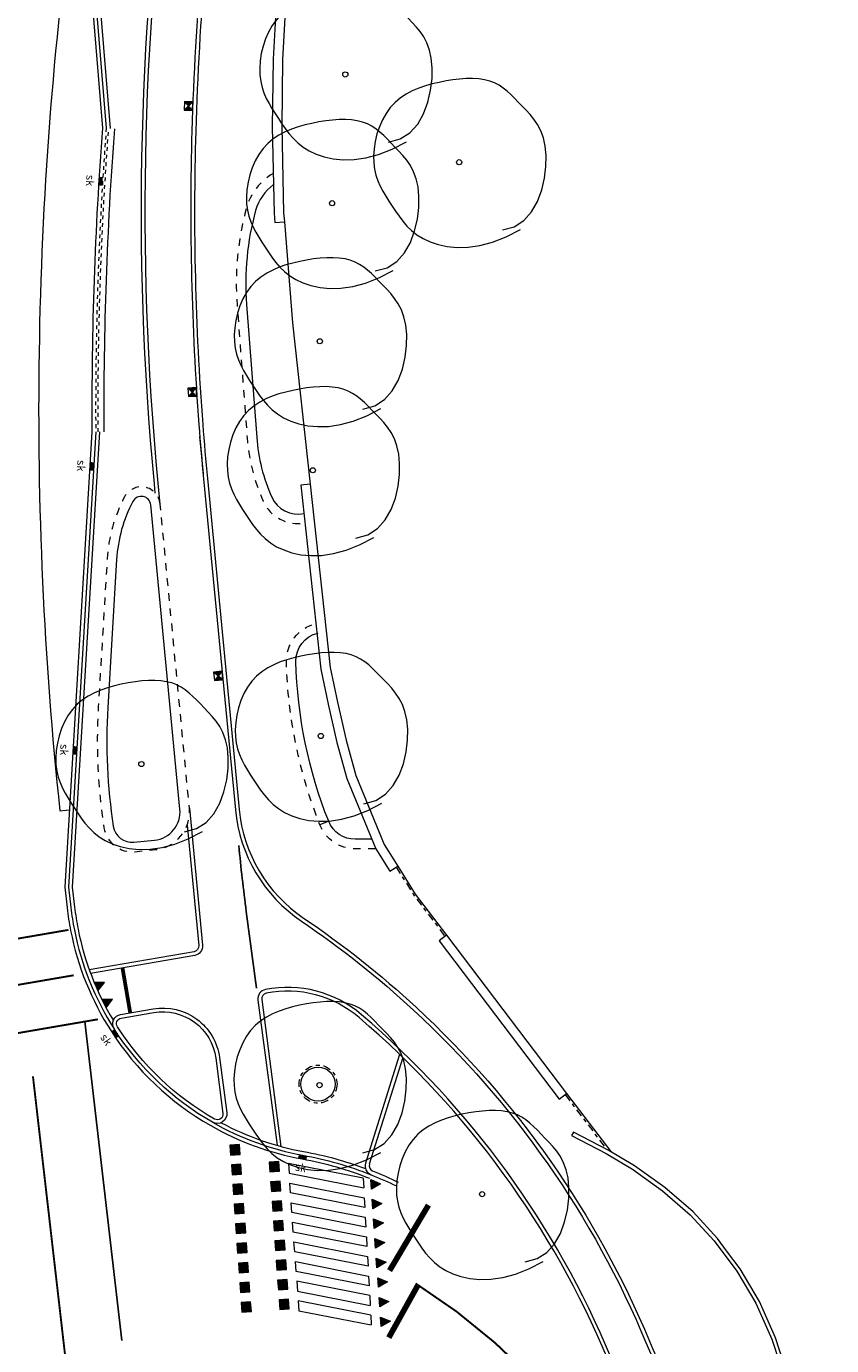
# Model space of a CAD drawing. Header units: metres. Extents: x 196678 to 197613, y 355400 to 356418.
# Tile 19 of 40: x 197054 to 197097, y 355583 to 355652. Entities that reach past the tile are written whole.
import ezdxf
from ezdxf.enums import TextEntityAlignment as Align

# ---------------------------------------------------------------- set-up
doc = ezdxf.new("R2010")
doc.units = ezdxf.units.M
for name, pattern in [('VH-BUSHALTEBAND-SO', [4, 2, -2]), ('VH-OPSLUITBAND-SO', [10, 4, -2, 2, -2]), ('VW-1-3_STREEP', [4, 1, -3]), ('VW-5050_STREEP', [1, 0.5, -0.5]), ('ZZ-HIDDEN-SO', [4, 2, -2])]:
    doc.linetypes.add(name, pattern=pattern)
for name, color, linetype, lineweight in [('B-WE-GR-BOOM-S', 252, 'Continuous', 18), ('B-WE-VW-MARKERING_DWARS_DRIEHOEK_5050-S', 252, 'Continuous', 0), ('B-WE-VW-MARKERING_DWARS_OVERSTEEK_BLOKSTREEP50-S', 252, 'Continuous', 0), ('B-WE-VW-MARKERING_DWARS_OVERSTEEK_ZEBRAPAD-G', 252, 'Continuous', 18), ('B-WE-VW-MARKERING_DWARS_STOPSTREEP_030-G', 252, 'Continuous', 18), ('B-WE-VW-MARKERING_LANGS_STREEP_DOORGETROKKEN_010-G', 252, 'Continuous', 18), ('N-WE-GR-BOOM-S', 7, 'Continuous', 18), ('N-WE-RI-GWA_KOLK_STRAATKOLK-450X300-S', 5, 'Continuous', 18), ('N-WE-RI-HWA_KOLK_STRAATKOLK-450X350-S', 5, 'Continuous', 18), ('N-WE-VH-KANTOPSLUITING_ACHTERKANTBAND-G', 5, 'Continuous', 18), ('N-WE-VH-KANTOPSLUITING_OPSLUITBAND_200X250-G', 5, 'Continuous', 18), ('N-WE-VH-KANTOPSLUITING_TROTTOIRBAND_180X200-G', 5, 'Continuous', 18), ('N-WE-VW-MARKERING_DWARS_DRIEHOEK-S', 1, 'Continuous', 25), ('N-WE-VW-MARKERING_DWARS_OVERSTEEK_KANALISATIESTREEP50_010-G', 1, 'VW-5050_STREEP', 18), ('N-WE-VW-MARKERING_DWARS_STOPSTREEP_020-G', 1, 'Continuous', 18), ('N-WE-VW-MARKERING_LANGS_STREEP_13_010-G', 1, 'VW-1-3_STREEP', 18), ('N-WE-VW-MARKERING_LANGS_STREEP_13_030-G', 1, 'VW-1-3_STREEP', 18), ('N01-WE-VH-GOOT_TEGEL-G', 5, 'Continuous', 18), ('N01-WE-VH-KANTOPSLUITING_ACHTERKANTBAND-G', 5, 'Continuous', 18), ('N01-WE-VH-KANTOPSLUITING_BETONBAND_HOOG-G', 5, 'ZZ-HIDDEN-SO', 18), ('N01-WE-VH-KANTOPSLUITING_BETONBAND_LAAG-G', 5, 'ZZ-HIDDEN-SO', 18), ('N01-WE-VH-KANTOPSLUITING_BUSHALTEBAND-G', 5, 'VH-BUSHALTEBAND-SO', 18), ('N01-WE-VH-KANTOPSLUITING_GELEIDEBAND_50 200-G', 5, 'Continuous', 18), ('N01-WE-VH-KANTOPSLUITING_OPSLUITBAND_100X200-G', 5, 'VH-OPSLUITBAND-SO', 18), ('N01-WE-VH-KANTOPSLUITING_OPSLUITBAND_200X250-G', 5, 'Continuous', 18), ('N01-WE-VH-KANTOPSLUITING_TROTTOIRBAND_180X200-G', 5, 'Continuous', 18), ('N01-WE-VH-MATERIAALGRENS-G', 5, 'Continuous', 13), ('N01-WE-VW-MARKERING_DWARS_DRIEHOEK-G', 7, 'VW-HAAIETAND50_L', 25), ('N01-WE-VW-MARKERING_DWARS_DRIEHOEK_30-G', 7, 'VW-HAAIETAND30_L', 25), ('N02-WE-IE-KUNSTOBJECT-O', 5, 'Continuous', 13)]:
    doc.layers.add(name, color=color, linetype=linetype, lineweight=lineweight)
doc.styles.add('NLCS-ISO-M250-T18', font='NLCS-ISO.ttf', dxfattribs={"height": 0.45})
doc.linetypes.add('VW-HAAIETAND30_L', pattern='A,0,-0.3,[150,NLCS.SHX,S=0.6,R=0,X=-0.375,Y=-0.15],-0.3', length=0.6)
doc.linetypes.add('VW-HAAIETAND50_L', pattern='A,0,-0.5,[150,NLCS.SHX,S=1,R=0,X=-0.625,Y=-0.25],-0.5', length=1)

# ---------------------------------------------------------------- blocks, each defined once
blk = doc.blocks.new('SGR-BOOM_09')
blk.add_lwpolyline([(-2.711, 3.837), (-3.391, 3.615), (-3.939, 3.223), (-4.367, 2.697), (-4.684, 2.075), (-4.901, 1.394), (-5.029, 0.692), (-5.078, 0.004), (-5.057, -0.631), (-4.978, -1.184), (-4.849, -1.658), (-4.679, -2.064), (-4.477, -2.414), (-4.251, -2.716), (-4.01, -2.983), (-3.764, -3.225), (-3.519, -3.452), (-3.284, -3.674), (-3.056, -3.889), (-2.829, -4.093), (-2.6, -4.282), (-2.363, -4.453), (-2.114, -4.603), (-1.847, -4.727), (-1.559, -4.822), (-1.246, -4.884), (-0.91, -4.917), (-0.554, -4.921), (-0.182, -4.9), (0.202, -4.856), (0.595, -4.791), (0.994, -4.707), (1.395, -4.608), (1.794, -4.494), (2.188, -4.363), (2.571, -4.21), (2.939, -4.034), (3.289, -3.828), (3.615, -3.591), (3.913, -3.317), (4.179, -3.005), (4.41, -2.651), (4.604, -2.263), (4.761, -1.849), (4.881, -1.421), (4.964, -0.986), (5.01, -0.553), (5.019, -0.132), (4.99, 0.267), (4.925, 0.639), (4.826, 0.985), (4.699, 1.309), (4.548, 1.616), (4.377, 1.91), (4.191, 2.196), (3.994, 2.477), (3.79, 2.759), (3.583, 3.043), (3.366, 3.327), (3.134, 3.606), (2.878, 3.874), (2.592, 4.126), (2.268, 4.357), (1.9, 4.563), (1.48, 4.737), (1.004, 4.874), (0.471, 4.963), (-0.115, 4.99), (-0.752, 4.944), (-1.438, 4.81), (-2.17, 4.577), (-2.945, 4.231), (-3.76, 3.761)])
blk.add_circle((0, 0), 0.15)
blk = doc.blocks.new('A$C405c84ec')
at = {"layer": 'B-WE-VW-MARKERING_DWARS_DRIEHOEK_5050-S'}
blk.add_lwpolyline([(0, 0), (-0.045, 0.498), (0.476, 0.294), (0, 0)], close=True, dxfattribs=at)
blk.add_solid([(0, 0), (-0.045, 0.498), (0.476, 0.294)], dxfattribs=at)
blk = doc.blocks.new('SVW-MARKERING_STREEP_DRIEHOEK_050_050')
at = {"lineweight": 0}
h = blk.add_hatch(color=256, dxfattribs=at)
h.dxf.hatch_style = 1
h.paths.add_polyline_path([(0.25, -0.5), (0.5, 0), (0, 0)])
at = {"lineweight": 0, "flags": 128}
blk.add_lwpolyline([(0.25, -0.5), (0.5, 0), (0, 0)], close=True, dxfattribs=at)
blk = doc.blocks.new('*U161')
blk.add_solid([(0.225, 0), (-0.225, 0), (0.225, -0.2), (-0.225, -0.2)])
at = {"style": 'NLCS-ISO-M250-T18'}
blk.add_attdef('SK', text='', height=0.45, dxfattribs=at).set_placement((0, -1.01), align=Align.BOTTOM_CENTER)
blk = doc.blocks.new('SRI-KOLK_STRAAT_01-SO')
h = blk.add_hatch(color=256)
h.dxf.hatch_style = 1
h.paths.add_polyline_path([(0, 1.125), (-1.125, 2.25), (-1.125, 0)])
h.paths.add_polyline_path([(1.125, 2.25), (0, 1.125), (1.125, 0)])
for p, q in [((-1.125, 0), (1.125, 2.25)), ((1.125, 0), (-1.125, 2.25))]:
    blk.add_line(p, q)
blk.add_lwpolyline([(-1.125, 0), (1.125, 0), (1.125, 2.25), (-1.125, 2.25)], close=True)

msp = doc.modelspace()

# ---------------------------------------------------------------- hatches: boundary and pattern name
at = {"layer": 'B-WE-VW-MARKERING_DWARS_OVERSTEEK_BLOKSTREEP50-S'}
h = msp.add_hatch(color=256, dxfattribs=at)
h.dxf.hatch_style = 1
h.paths.add_polyline_path([(197065.009, 355593.247), (197065.046, 355592.73), (197065.545, 355592.766), (197065.508, 355593.282)])
h = msp.add_hatch(color=256, dxfattribs=at)
h.dxf.hatch_style = 1
h.paths.add_polyline_path([(197065.083, 355592.213), (197065.12, 355591.696), (197065.619, 355591.732), (197065.582, 355592.249)])
h = msp.add_hatch(color=256, dxfattribs=at)
h.dxf.hatch_style = 1
h.paths.add_polyline_path([(197067.078, 355592.355), (197067.115, 355591.839), (197067.614, 355591.874), (197067.577, 355592.391)])
h = msp.add_hatch(color=256, dxfattribs=at)
h.dxf.hatch_style = 1
h.paths.add_polyline_path([(197065.157, 355591.179), (197065.194, 355590.663), (197065.692, 355590.698), (197065.656, 355591.215)])
h = msp.add_hatch(color=256, dxfattribs=at)
h.dxf.hatch_style = 1
h.paths.add_polyline_path([(197067.152, 355591.322), (197067.189, 355590.805), (197067.687, 355590.84), (197067.65, 355591.357)])
h = msp.add_hatch(color=256, dxfattribs=at)
h.dxf.hatch_style = 1
h.paths.add_polyline_path([(197065.23, 355590.146), (197065.267, 355589.629), (197065.766, 355589.664), (197065.729, 355590.181)])
h = msp.add_hatch(color=256, dxfattribs=at)
h.dxf.hatch_style = 1
h.paths.add_polyline_path([(197067.225, 355590.288), (197067.262, 355589.771), (197067.761, 355589.807), (197067.724, 355590.324)])
h = msp.add_hatch(color=256, dxfattribs=at)
h.dxf.hatch_style = 1
h.paths.add_polyline_path([(197065.304, 355589.112), (197065.341, 355588.595), (197065.84, 355588.631), (197065.803, 355589.148)])
h = msp.add_hatch(color=256, dxfattribs=at)
h.dxf.hatch_style = 1
h.paths.add_polyline_path([(197067.299, 355589.254), (197067.336, 355588.737), (197067.835, 355588.773), (197067.798, 355589.29)])
h = msp.add_hatch(color=256, dxfattribs=at)
h.dxf.hatch_style = 1
h.paths.add_polyline_path([(197065.378, 355588.078), (197065.415, 355587.562), (197065.913, 355587.597), (197065.877, 355588.114)])
h = msp.add_hatch(color=256, dxfattribs=at)
h.dxf.hatch_style = 1
h.paths.add_polyline_path([(197067.373, 355588.221), (197067.41, 355587.704), (197067.908, 355587.739), (197067.872, 355588.256)])
h = msp.add_hatch(color=256, dxfattribs=at)
h.dxf.hatch_style = 1
h.paths.add_polyline_path([(197065.452, 355587.045), (197065.488, 355586.528), (197065.987, 355586.563), (197065.95, 355587.08)])
h = msp.add_hatch(color=256, dxfattribs=at)
h.dxf.hatch_style = 1
h.paths.add_polyline_path([(197067.446, 355587.187), (197067.483, 355586.67), (197067.982, 355586.706), (197067.945, 355587.222)])
h = msp.add_hatch(color=256, dxfattribs=at)
h.dxf.hatch_style = 1
h.paths.add_polyline_path([(197065.525, 355586.011), (197065.562, 355585.494), (197066.061, 355585.53), (197066.024, 355586.047)])
h = msp.add_hatch(color=256, dxfattribs=at)
h.dxf.hatch_style = 1
h.paths.add_polyline_path([(197067.52, 355586.153), (197067.557, 355585.636), (197068.056, 355585.672), (197068.019, 355586.189)])
h = msp.add_hatch(color=256, dxfattribs=at)
h.dxf.hatch_style = 1
h.paths.add_polyline_path([(197065.599, 355584.977), (197065.636, 355584.46), (197066.135, 355584.496), (197066.098, 355585.013)])
h = msp.add_hatch(color=256, dxfattribs=at)
h.dxf.hatch_style = 1
h.paths.add_polyline_path([(197067.594, 355585.119), (197067.631, 355584.603), (197068.129, 355584.638), (197068.093, 355585.155)])

# ---------------------------------------------------------------- linework, layer by layer
at = {"layer": 'B-WE-VW-MARKERING_DWARS_OVERSTEEK_BLOKSTREEP50-S', "flags": 128}
for points in [[(197065.009, 355593.247), (197065.046, 355592.73), (197065.545, 355592.766), (197065.508, 355593.282)], [(197065.083, 355592.213), (197065.12, 355591.696), (197065.619, 355591.732), (197065.582, 355592.249)], [(197067.078, 355592.355), (197067.115, 355591.839), (197067.614, 355591.874), (197067.577, 355592.391)], [(197065.157, 355591.179), (197065.194, 355590.663), (197065.692, 355590.698), (197065.656, 355591.215)], [(197067.152, 355591.322), (197067.189, 355590.805), (197067.687, 355590.84), (197067.65, 355591.357)], [(197065.23, 355590.146), (197065.267, 355589.629), (197065.766, 355589.664), (197065.729, 355590.181)], [(197067.225, 355590.288), (197067.262, 355589.771), (197067.761, 355589.807), (197067.724, 355590.324)], [(197065.304, 355589.112), (197065.341, 355588.595), (197065.84, 355588.631), (197065.803, 355589.148)], [(197067.299, 355589.254), (197067.336, 355588.737), (197067.835, 355588.773), (197067.798, 355589.29)], [(197065.378, 355588.078), (197065.415, 355587.562), (197065.913, 355587.597), (197065.877, 355588.114)], [(197067.373, 355588.221), (197067.41, 355587.704), (197067.908, 355587.739), (197067.872, 355588.256)], [(197065.452, 355587.045), (197065.488, 355586.528), (197065.987, 355586.563), (197065.95, 355587.08)], [(197067.446, 355587.187), (197067.483, 355586.67), (197067.982, 355586.706), (197067.945, 355587.222)], [(197065.525, 355586.011), (197065.562, 355585.494), (197066.061, 355585.53), (197066.024, 355586.047)], [(197067.52, 355586.153), (197067.557, 355585.636), (197068.056, 355585.672), (197068.019, 355586.189)], [(197065.599, 355584.977), (197065.636, 355584.46), (197066.135, 355584.496), (197066.098, 355585.013)], [(197067.594, 355585.119), (197067.631, 355584.603), (197068.129, 355584.638), (197068.093, 355585.155)]]:
    msp.add_lwpolyline(points, close=True, dxfattribs=at)
at = {"layer": 'B-WE-VW-MARKERING_DWARS_OVERSTEEK_ZEBRAPAD-G'}
for p, q in [((197072.019, 355591.516), (197072.048, 355591.001)), ((197072.077, 355590.486), (197072.106, 355589.971)), ((197072.134, 355589.455), (197072.163, 355588.94)), ((197072.192, 355588.425), (197072.22, 355587.91)), ((197072.249, 355587.394), (197072.278, 355586.879)), ((197072.306, 355586.364), (197072.335, 355585.849)), ((197072.364, 355585.333), (197072.392, 355584.818)), ((197072.421, 355584.303), (197072.45, 355583.788))]:
    msp.add_line(p, q, dxfattribs=at)
at = {"layer": 'B-WE-VW-MARKERING_DWARS_OVERSTEEK_ZEBRAPAD-G', "flags": 128}
for points in [[(197072.019, 355591.516), (197068.085, 355592.291), (197068.122, 355591.774), (197072.048, 355591.001)], [(197072.106, 355589.971), (197068.196, 355590.74), (197068.159, 355591.257), (197072.077, 355590.486)], [(197072.163, 355588.94), (197068.269, 355589.707), (197068.233, 355590.223), (197072.134, 355589.455)], [(197072.22, 355587.91), (197068.343, 355588.673), (197068.306, 355589.19), (197072.192, 355588.425)], [(197072.278, 355586.879), (197068.417, 355587.639), (197068.38, 355588.156), (197072.249, 355587.394)], [(197072.335, 355585.849), (197068.49, 355586.605), (197068.454, 355587.122), (197072.306, 355586.364)], [(197072.364, 355585.333), (197068.527, 355586.089), (197068.564, 355585.572), (197072.392, 355584.818)], [(197072.421, 355584.303), (197068.601, 355585.055), (197068.638, 355584.538)], [(197068.638, 355584.538), (197072.45, 355583.788)]]:
    msp.add_lwpolyline(points, dxfattribs=at)
at = {"layer": 'B-WE-VW-MARKERING_DWARS_STOPSTREEP_030-G', "linetype": 'Continuous', "lineweight": 0, "const_width": 0.3}
for points in [[(197073.41, 355586.648), (197075.457, 355590.096)], [(197073.37, 355583.124), (197074.911, 355585.895)]]:
    msp.add_lwpolyline(points, dxfattribs=at)
at = {"layer": 'B-WE-VW-MARKERING_LANGS_STREEP_DOORGETROKKEN_010-G', "const_width": 0.1, "flags": 128}
msp.add_lwpolyline([(197074.784, 355585.975, -0.079779), (197082.584, 355579.106, -0.58523)], format="xyb", dxfattribs=at)
at = {"layer": 'N-WE-VH-KANTOPSLUITING_ACHTERKANTBAND-G', "flags": 128}
msp.add_lwpolyline([(197062.759, 355610.098), (197063.368, 355603.759, -0.39251), (197063.12, 355603.434), (197057.603, 355602.485)], format="xyb", dxfattribs=at)
msp.add_lwpolyline([(197064.197, 355594.626, -0.120743), (197059.086, 355599.476, -0.537155), (197059.287, 355599.934), (197061.009, 355600.23, -0.42589), (197064.26, 355597.835), (197064.643, 355594.926, -0.62012)], format="xyb", close=True, dxfattribs=at)
at = {"layer": 'N-WE-VH-KANTOPSLUITING_OPSLUITBAND_200X250-G', "ltscale": 0.1, "flags": 128}
msp.add_lwpolyline([(197062.875, 355610.985), (197063.567, 355603.778, -0.39251), (197063.154, 355603.237), (197057.673, 355602.294)], format="xyb", dxfattribs=at)
at = {"layer": 'N-WE-VH-KANTOPSLUITING_TROTTOIRBAND_180X200-G', "ltscale": 0.2, "flags": 128}
msp.add_lwpolyline([(197064.097, 355594.453, -0.120743), (197058.918, 355599.368, -0.537155), (197059.253, 355600.131), (197060.976, 355600.427, -0.42589), (197064.459, 355597.861), (197064.841, 355594.952, -0.62012)], format="xyb", close=True, dxfattribs=at)
at = {"layer": 'N-WE-VW-MARKERING_DWARS_OVERSTEEK_KANALISATIESTREEP50_010-G', "const_width": 0.1, "flags": 128}
for points in [[(197056.506, 355604.579), (197051.085, 355603.647)], [(197051.365, 355601.26), (197056.785, 355602.192)], [(197051.652, 355598.772), (197058.057, 355599.874)]]:
    msp.add_lwpolyline(points, dxfattribs=at)
at = {"layer": 'N-WE-VW-MARKERING_DWARS_STOPSTREEP_020-G', "const_width": 0.2, "flags": 128}
msp.add_lwpolyline([(197059.352, 355602.583), (197059.759, 355600.218)], dxfattribs=at)
at = {"layer": 'N-WE-VW-MARKERING_LANGS_STREEP_13_010-G', "const_width": 0.1, "flags": 128}
msp.add_lwpolyline([(197062.029, 355698.235), (197060.122, 355690.466), (197057.611, 355680.231, 0.089085), (197053.164, 355609.664), (197053.552, 355606.305)], format="xyb", dxfattribs=at)
msp.add_lwpolyline([(197054.639, 355596.875), (197057.502, 355572.039)], dxfattribs=at)
at = {"layer": 'N-WE-VW-MARKERING_LANGS_STREEP_13_030-G', "const_width": 0.3, "flags": 128}
msp.add_lwpolyline([(197056.47, 355689.428), (197054.374, 355680.886, 0.040248), (197049.243, 355649.128, 0.035244)], format="xyb", dxfattribs=at)
at = {"layer": 'N01-WE-VH-GOOT_TEGEL-G', "ltscale": 0.2, "flags": 128}
msp.add_lwpolyline([(197164.764, 355705.847), (197160.482, 355706.05), (197103.121, 355708.767), (197091.402, 355711.871, 0.076806), (197088.912, 355712.135), (197084.787, 355711.938, 0.33207), (197064.286, 355695.054), (197060.508, 355679.659, 0.022317), (197057.029, 355662.138), (197058.298, 355646.774, 0.020285), (197057.743, 355630.79), (197056.311, 355606.822), (197056.436, 355605.738, 0.019885), (197056.622, 355604.544, 0.094529), (197058.749, 355599.26, 0.120743), (197063.998, 355594.279, 0.084944), (197068.816, 355592.524, -0.049465), (197072.362, 355591.509)], format="xyb", dxfattribs=at)
at = {"layer": 'N01-WE-VH-KANTOPSLUITING_ACHTERKANTBAND-G', "ltscale": 0.2, "flags": 128}
for points in [[(197073.005, 355707.38, 0.17689), (197064.674, 355694.958), (197060.896, 355679.563, 0.022258), (197057.432, 355662.124), (197058.701, 355646.76)], [(197058.927, 355646.743, 0.020313), (197058.373, 355630.787, 0.020313)], [(197067.301, 355643.801, 0.170149), (197066.36, 355642.441, 0.086356), (197065.882, 355637.493), (197066.416, 355630.499, 0.086017), (197067.211, 355627.354, 0.355026), (197068.898, 355626.498, 0.355026)], [(197058.144, 355630.786), (197056.712, 355606.833), (197056.833, 355605.784, 0.019885), (197057.014, 355604.621, 0.019885)], [(197057.014, 355604.621, 0.087645), (197058.872, 355599.819, 0.083221)], [(197064.55, 355594.431, 0.078072), (197068.888, 355592.917, -0.044255), (197072.139, 355592.023, -0.044255)], [(197072.353, 355592.244, 0.392996), (197072.517, 355591.899, -0.019331), (197073.868, 355591.302, -0.019331)]]:
    msp.add_lwpolyline(points, format="xyb", dxfattribs=at)
at = {"layer": 'N01-WE-VH-KANTOPSLUITING_ACHTERKANTBAND-G', "ltscale": 0.1, "flags": 128}
for points in [[(197061.081, 355627.571), (197061.034, 355628.064, -0.0611), (197061.997, 355664.623, -0.114646), (197070.355, 355685.753, 0.100461), (197077.78, 355703.086, 0.459731), (197077.038, 355704.048, -0.00892), (197069.827, 355704.549)], [(197070.206, 355610.295, -0.088225), (197068.481, 355618.699)], [(197092.73, 355570.215), (197088.959, 355575.037, -0.067271), (197084.874, 355582.02, 0.117695), (197071.81, 355599.964, 0.229392), (197066.92, 355601.245, 0.395567), (197066.68, 355600.912), (197067.696, 355593.185)]]:
    msp.add_lwpolyline(points, format="xyb", dxfattribs=at)
at = {"layer": 'N01-WE-VH-KANTOPSLUITING_ACHTERKANTBAND-G'}
for points in [[(197079.954, 355700.089, -0.087929), (197072.658, 355684.16, 0.114646), (197064.766, 355664.209, 0.029976), (197063.206, 355646.621, 0.029976)], [(197063.206, 355646.621, 0.026206), (197063.575, 355631.185, 0.026206)], [(197063.575, 355631.185, 0.004857), (197063.821, 355628.331), (197065.493, 355610.919)], [(197068.481, 355618.699, -0.356736), (197069.644, 355620.2)], [(197065.493, 355610.919, 0.223676), (197068.886, 355605.204, -0.0377), (197074.81, 355600.508)], [(197072.481, 355609.353), (197071.606, 355609.349, -0.308433), (197070.206, 355610.295)], [(197074.81, 355600.508, -0.107974), (197087.089, 355582.943, 0.067271), (197090.849, 355576.515), (197091.059, 355576.248)]]:
    msp.add_lwpolyline(points, format="xyb", dxfattribs=at)
at = {"layer": 'N01-WE-VH-KANTOPSLUITING_ACHTERKANTBAND-G', "ltscale": 0.2, "flags": 128}
msp.add_lwpolyline([(197059.045, 355624.075), (197058.579, 355616.284, 0.053155), (197058.87, 355610.036, 0.3987), (197059.958, 355609.194), (197061.033, 355609.301, 0.413117), (197062.377, 355610.937), (197060.84, 355626.945, 0.744484), (197059.9, 355627.131, 0.106987)], format="xyb", close=True, dxfattribs=at)
at = {"layer": 'N01-WE-VH-KANTOPSLUITING_ACHTERKANTBAND-G'}
for points in [[(197070.206, 355610.295), (197069.741, 355610.11)], [(197073.849, 355607.938), (197074.767, 355606.466), (197076.412, 355604.298)], [(197082.732, 355595.97), (197085.051, 355592.913)]]:
    msp.add_lwpolyline(points, dxfattribs=at)
at = {"layer": 'N01-WE-VH-KANTOPSLUITING_ACHTERKANTBAND-G', "ltscale": 0.2, "flags": 128}
msp.add_lwpolyline([(197074.102, 355597.873), (197072.334, 355592.25)], dxfattribs=at)
at = {"layer": 'N01-WE-VH-KANTOPSLUITING_ACHTERKANTBAND-G', "ltscale": 0.2}
msp.add_circle((197069.645, 355596.464), 0.9, dxfattribs=at)
at = {"layer": 'N01-WE-VH-KANTOPSLUITING_BETONBAND_HOOG-G', "ltscale": 0.2, "flags": 128}
msp.add_lwpolyline([(197072.688, 355608.853), (197071.608, 355608.849, -0.308433), (197069.741, 355610.11, -0.088225), (197067.981, 355618.685, -0.356736), (197069.531, 355620.687)], format="xyb", dxfattribs=at)
at = {"layer": 'N01-WE-VH-KANTOPSLUITING_BETONBAND_LAAG-G', "ltscale": 0.2, "flags": 128}
msp.add_lwpolyline([(197067.288, 355644.386, 0.198925), (197065.878, 355642.574, 0.086356), (197065.384, 355637.455), (197065.917, 355630.461, 0.086017), (197066.754, 355627.15, 0.347663), (197068.953, 355625.999, 0.347663)], format="xyb", dxfattribs=at)
msp.add_lwpolyline([(197061.338, 355626.993, 0.744484), (197059.458, 355627.364, 0.106987), (197058.546, 355624.105), (197058.08, 355616.314, 0.053155), (197058.376, 355609.96, 0.3987), (197060.007, 355608.696), (197061.082, 355608.803, 0.413117), (197062.875, 355610.985)], format="xyb", close=True, dxfattribs=at)
at = {"layer": 'N01-WE-VH-KANTOPSLUITING_BUSHALTEBAND-G', "ltscale": 0.1, "flags": 128}
for points in [[(197058.499, 355646.775, 0.020313), (197057.943, 355630.785)], [(197058.073, 355630.785, -0.020313), (197058.628, 355646.765, 0.020313)]]:
    msp.add_lwpolyline(points, format="xyb", dxfattribs=at)
at = {"layer": 'N01-WE-VH-KANTOPSLUITING_GELEIDEBAND_50 200-G', "ltscale": 0.2, "flags": 128}
for points in [[(197079.761, 355700.139, -0.087929), (197072.493, 355684.274, 0.114646), (197064.568, 355664.239, 0.029976), (197063.006, 355646.626, 0.029976)], [(197063.376, 355631.17, 0.004857), (197063.622, 355628.312), (197065.294, 355610.899)], [(197074.675, 355600.361, -0.107974), (197086.905, 355582.866, 0.067271), (197090.692, 355576.392), (197090.901, 355576.125)]]:
    msp.add_lwpolyline(points, format="xyb", dxfattribs=at)
msp.add_lwpolyline([(197063.408, 355630.543), (197063.595, 355628.589)], dxfattribs=at)
at = {"layer": 'N01-WE-VH-KANTOPSLUITING_OPSLUITBAND_100X200-G', "ltscale": 0.1, "flags": 128}
for points in [[(197073.764, 355607.885), (197074.685, 355606.409), (197076.332, 355604.238)], [(197082.652, 355595.909), (197084.831, 355593.038)]]:
    msp.add_lwpolyline(points, dxfattribs=at)
at = {"layer": 'N01-WE-VH-KANTOPSLUITING_OPSLUITBAND_100X200-G', "ltscale": 0.1}
msp.add_circle((197069.645, 355596.464), 1, dxfattribs=at)
at = {"layer": 'N01-WE-VH-KANTOPSLUITING_OPSLUITBAND_200X250-G', "ltscale": 0.1, "flags": 128}
for points in [[(197061.338, 355626.993), (197061.233, 355628.083, -0.0611), (197062.195, 355664.594, -0.114646), (197070.519, 355685.639, 0.100461), (197077.975, 355703.046, 0.459731), (197077.048, 355704.247, -0.008727), (197070, 355704.735)], [(197063.006, 355646.626, 0.026206), (197063.376, 355631.17, 0.026206)], [(197065.294, 355610.899, 0.223676), (197068.774, 355605.038, -0.0377), (197074.675, 355600.361)], [(197056.818, 355604.582, 0.094529), (197058.918, 355599.368, 0.081974)], [(197092.887, 355570.338), (197089.116, 355575.16, -0.067271), (197085.059, 355582.097, 0.117695), (197071.94, 355600.116, 0.229392), (197066.881, 355601.441, 0.395567), (197066.482, 355600.886), (197067.486, 355593.243)], [(197064.097, 355594.453, 0.084944), (197068.852, 355592.721, -0.049465), (197072.436, 355591.695, -0.043305)], [(197072.143, 355592.31, 0.392996), (197072.436, 355591.695, -0.019331), (197073.771, 355591.105)]]:
    msp.add_lwpolyline(points, format="xyb", dxfattribs=at)
msp.add_lwpolyline([(197073.941, 355598.029), (197072.143, 355592.31)], dxfattribs=at)
at = {"layer": 'N01-WE-VH-KANTOPSLUITING_TROTTOIRBAND_180X200-G', "ltscale": 0.2, "flags": 128}
for points in [[(197067.593, 355702.044, 0.088133), (197064.48, 355695.006), (197060.702, 355679.611, 0.022287), (197057.231, 355662.131), (197058.499, 355646.775)], [(197057.943, 355630.785), (197056.511, 355606.827), (197056.634, 355605.761, 0.019885), (197056.818, 355604.582, 0.019885)]]:
    msp.add_lwpolyline(points, format="xyb", dxfattribs=at)
at = {"layer": 'N01-WE-VH-MATERIAALGRENS-G', "ltscale": 0.2, "flags": 128}
msp.add_lwpolyline([(197057.286, 355659.027), (197056.791, 355659.095, 0.060545), (197056.057, 355610.841), (197056.554, 355610.894)], format="xyb", dxfattribs=at)
msp.add_lwpolyline([(197094.17, 355581.76), (197093.726, 355583.113), (197092.881, 355585.031), (197091.864, 355586.736), (197091.151, 355587.691), (197090.665, 355588.342), (197089.389, 355589.743), (197087.903, 355591.022), (197086.306, 355592.156), (197084.922, 355592.991), (197084.916, 355592.994), (197083.087, 355593.943), (197082.99, 355593.76), (197084.819, 355592.808), (197086.191, 355591.98), (197087.773, 355590.856), (197089.242, 355589.592), (197090.503, 355588.208), (197091.689, 355586.619), (197092.694, 355584.934), (197093.53, 355583.038), (197093.968, 355581.701)], dxfattribs=at)
at = {"layer": 'N01-WE-VW-MARKERING_DWARS_DRIEHOEK-G', "flags": 128}
msp.add_lwpolyline([(197059.312, 355582.973), (197057.377, 355599.757)], dxfattribs=at)
at = {"layer": 'N01-WE-VW-MARKERING_DWARS_DRIEHOEK_30-G', "flags": 128}
msp.add_lwpolyline([(197066.4, 355601.505), (197065.869, 355605.548, -0.008741), (197065.474, 355609.022)], format="xyb", dxfattribs=at)
at = {"layer": 'N02-WE-IE-KUNSTOBJECT-O', "flags": 128}
for points in [[(197084.887, 355674.794), (197084.908, 355675.294), (197071.374, 355675.853), (197069.99, 355670.122), (197068.705, 355664.053), (197067.959, 355659.435), (197067.561, 355655.478), (197067.277, 355650.408), (197067.232, 355646.85), (197067.335, 355642.296), (197067.376, 355641.803)], [(197084.887, 355674.794), (197071.764, 355675.336), (197070.478, 355670.012), (197069.197, 355663.961), (197068.455, 355659.37), (197068.06, 355655.439), (197067.777, 355650.391), (197067.732, 355646.853), (197067.835, 355642.322), (197067.874, 355641.844)], [(197067.376, 355641.803), (197067.874, 355641.844), (197068.308, 355636.537), (197069.233, 355628.041), (197068.736, 355627.987)], [(197068.736, 355627.987), (197069.791, 355618.305), (197070.185, 355616.462), (197070.637, 355614.45), (197071.159, 355612.546), (197072.688, 355608.853), (197073.425, 355607.673), (197073.849, 355607.938)], [(197069.233, 355628.041), (197070.285, 355618.385), (197070.673, 355616.569), (197071.122, 355614.571), (197071.633, 355612.708), (197073.134, 355609.083), (197073.849, 355607.938)], [(197076.412, 355604.298), (197076.014, 355603.996), (197082.333, 355595.667), (197082.732, 355595.97)], [(197076.412, 355604.298), (197082.732, 355595.97)]]:
    msp.add_lwpolyline(points, dxfattribs=at)

# ---------------------------------------------------------------- block references
at = {"layer": 'B-WE-GR-BOOM-S', "xscale": 0.9000000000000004, "yscale": 0.9000000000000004, "zscale": 0.9000000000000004, "rotation": 177.2882798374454}
for p in [(197071.081, 355649.601), (197077.075, 355644.982), (197070.384, 355642.825), (197069.738, 355635.557), (197069.369, 355628.769), (197069.725, 355596.411), (197078.278, 355590.673)]:
    msp.add_blockref('SGR-BOOM_09', p, dxfattribs=at)
at = {"layer": 'B-WE-VW-MARKERING_DWARS_DRIEHOEK_5050-S', "rotation": 358.9582221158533}
for p in [(197072.455, 355590.937), (197072.528, 355589.903), (197072.602, 355588.87), (197072.676, 355587.837), (197072.749, 355586.803), (197072.823, 355585.77), (197072.897, 355584.737), (197072.97, 355583.703)]:
    msp.add_blockref('A$C405c84ec', p, dxfattribs=at)
at = {"layer": 'N-WE-GR-BOOM-S', "xscale": 0.9000000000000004, "yscale": 0.9000000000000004, "zscale": 0.9000000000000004, "rotation": 177.2882798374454}
for p in [(197069.791, 355614.785), (197060.346, 355613.306)]:
    msp.add_blockref('SGR-BOOM_09', p, dxfattribs=at)
at = {"layer": 'N-WE-RI-GWA_KOLK_STRAATKOLK-450X300-S'}
for p, rotation in [((197058.307, 355643.972), 266.5009583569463), ((197057.835, 355628.965), 266.5792408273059), ((197056.941, 355614.018), 266.5792408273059), ((197059.049, 355599.167), 303.6503721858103), ((197068.852, 355592.721), 349.6931312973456)]:
    msp.add_blockref('*U161', p, dxfattribs=dict(at, rotation=rotation)).add_auto_attribs({'SK': 'sk'})
at = {"layer": 'N-WE-RI-HWA_KOLK_STRAATKOLK-450X350-S', "xscale": 0.2000000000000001, "yscale": 0.2000000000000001, "zscale": 0.2000000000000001}
for p, rotation in [((197063.05, 355647.935), 87.85804835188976), ((197063.254, 355632.898), 93.69830327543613), ((197064.615, 355617.966), 95.48426307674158)]:
    msp.add_blockref('SRI-KOLK_STRAAT_01-SO', p, dxfattribs=dict(at, rotation=rotation))
at = {"layer": 'N-WE-VW-MARKERING_DWARS_DRIEHOEK-S'}
for p, rotation in [((197058.052, 355601.376), 113.4123904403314), ((197058.495, 355600.481), 117.3234120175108)]:
    msp.add_blockref('SVW-MARKERING_STREEP_DRIEHOEK_050_050', p, dxfattribs=dict(at, rotation=rotation))

doc.saveas('drawing.dxf')
